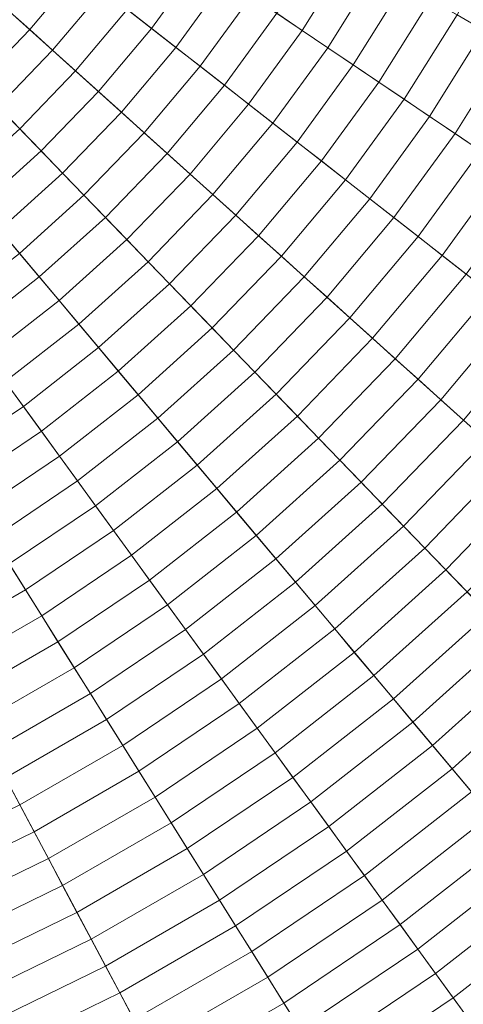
# Model space of a CAD drawing. Header units: centimetres. Extents: x -3.01 to 4.18, y -5.46 to 1.74.
# Tile 188 of 256: x 1.33 to 1.75, y -3.45 to -2.53. Entities that reach past the tile are written whole.
import ezdxf

# ---------------------------------------------------------------- set-up
doc = ezdxf.new("R2010")
doc.units = ezdxf.units.CM
doc.header["$LTSCALE"] = 2.54
doc.layers.add('Lucido design-1', color=7, linetype='Continuous')

# ---------------------------------------------------------------- blocks, each defined once
blk = doc.blocks.new('Gruppo-1')
at = {"color": 142, "linetype": 'Continuous', "lineweight": 9}
for points in [[(1.33456, -5.38045, 37.29766), (1.57828, -5.31968, 37.29766), (0.58696, -1.86254, 37.29766), (0.58681, -1.86258, 37.29766)], [(1.57828, -5.31968, 37.29766), (1.81716, -5.24206, 37.29766), (0.5871, -1.86249, 37.29766), (0.58696, -1.86254, 37.29766)], [(1.81716, -5.24206, 37.29766), (2.05005, -5.14797, 37.29766), (0.58724, -1.86244, 37.29766), (0.5871, -1.86249, 37.29766)], [(2.05005, -5.14797, 37.29766), (2.27581, -5.03786, 37.29766), (0.58738, -1.86237, 37.29766), (0.58724, -1.86244, 37.29766)], [(2.27581, -5.03786, 37.29766), (2.49334, -4.91227, 37.29766), (0.58751, -1.86229, 37.29766), (0.58738, -1.86237, 37.29766)], [(2.49334, -4.91227, 37.29766), (2.70158, -4.77181, 37.29766), (0.58763, -1.86221, 37.29766), (0.58751, -1.86229, 37.29766)], [(2.70158, -4.77181, 37.29766), (2.89951, -4.61717, 37.29766), (0.58775, -1.86212, 37.29766), (0.58763, -1.86221, 37.29766)], [(2.89951, -4.61717, 37.29766), (3.08618, -4.4491, 37.29766), (0.58786, -1.86202, 37.29766), (0.58775, -1.86212, 37.29766)], [(3.08618, -4.4491, 37.29766), (3.26066, -4.26841, 37.29766), (0.58797, -1.86191, 37.29766), (0.58786, -1.86202, 37.29766)], [(3.26066, -4.26841, 37.29766), (3.42212, -4.076, 37.29766), (0.58806, -1.86179, 37.29766), (0.58797, -1.86191, 37.29766)], [(3.42212, -4.076, 37.29766), (3.56976, -3.87279, 37.29766), (0.58815, -1.86167, 37.29766), (0.58806, -1.86179, 37.29766)], [(3.56976, -3.87279, 37.29766), (3.70286, -3.65977, 37.29766), (0.58823, -1.86154, 37.29766), (0.58815, -1.86167, 37.29766)], [(3.70286, -3.65977, 37.29766), (3.82078, -3.43799, 37.29766), (0.5883, -1.86141, 37.29766), (0.58823, -1.86154, 37.29766)], [(3.82078, -3.43799, 37.29766), (3.92295, -3.20853, 37.29766), (0.58837, -1.86127, 37.29766), (0.5883, -1.86141, 37.29766)], [(3.92295, -3.20853, 37.29766), (4.00886, -2.9725, 37.29766), (0.58842, -1.86113, 37.29766), (0.58837, -1.86127, 37.29766)], [(4.00886, -2.9725, 37.29766), (4.07809, -2.73105, 37.29766), (0.58846, -1.86098, 37.29766), (0.58842, -1.86113, 37.29766)], [(4.07809, -2.73105, 37.29766), (4.13032, -2.48536, 37.29766), (0.58849, -1.86084, 37.29766), (0.58846, -1.86098, 37.29766)], [(1.74355, -2.52856, 38.27473), (1.78734, -2.44622, 38.27473), (1.81313, -2.4588, 38.26948), (1.7684, -2.54291, 38.26948)], [(1.57494, -2.52727, 38.29949), (1.61905, -2.45668, 38.29949), (1.64398, -2.47108, 38.29474), (1.59881, -2.54337, 38.29474)], [(1.43516, -2.52362, 38.31751), (1.47935, -2.46279, 38.31751), (1.50327, -2.47892, 38.31315), (1.45789, -2.54138, 38.31315)], [(1.32245, -2.52324, 38.32997), (1.36689, -2.47028, 38.32997), (1.38966, -2.48807, 38.32591), (1.34392, -2.54257, 38.32591)], [(1.59881, -2.54337, 38.29474), (1.64398, -2.47108, 38.29474), (1.66889, -2.48546, 38.28989), (1.62266, -2.55945, 38.28989)], [(1.45789, -2.54138, 38.31315), (1.50327, -2.47892, 38.31315), (1.52717, -2.49505, 38.3087), (1.48062, -2.55913, 38.3087)], [(1.62266, -2.55945, 38.28989), (1.66889, -2.48546, 38.28989), (1.6938, -2.49984, 38.28493), (1.6465, -2.57553, 38.28493)], [(1.34392, -2.54257, 38.32591), (1.38966, -2.48807, 38.32591), (1.41242, -2.50585, 38.32176), (1.36538, -2.5619, 38.32176)], [(1.48062, -2.55913, 38.3087), (1.52717, -2.49505, 38.3087), (1.55107, -2.51116, 38.30415), (1.50332, -2.57687, 38.30415)], [(1.6465, -2.57553, 38.28493), (1.6938, -2.49984, 38.28493), (1.71868, -2.51421, 38.27988), (1.67032, -2.5916, 38.27988)], [(1.36538, -2.5619, 38.32176), (1.41242, -2.50585, 38.32176), (1.43516, -2.52362, 38.31751), (1.38683, -2.58121, 38.31751)], [(1.50332, -2.57687, 38.30415), (1.55107, -2.51116, 38.30415), (1.57494, -2.52727, 38.29949), (1.52602, -2.5946, 38.29949)], [(1.67032, -2.5916, 38.27988), (1.71868, -2.51421, 38.27988), (1.74355, -2.52856, 38.27473), (1.69413, -2.60766, 38.27473)], [(1.27442, -2.57297, 38.32997), (1.32245, -2.52324, 38.32997), (1.34392, -2.54257, 38.32591), (1.29449, -2.59375, 38.32591)], [(1.38683, -2.58121, 38.31751), (1.43516, -2.52362, 38.31751), (1.45789, -2.54138, 38.31315), (1.40827, -2.60051, 38.31315)], [(1.52602, -2.5946, 38.29949), (1.57494, -2.52727, 38.29949), (1.59881, -2.54337, 38.29474), (1.54871, -2.61233, 38.29474)], [(1.69413, -2.60766, 38.27473), (1.74355, -2.52856, 38.27473), (1.7684, -2.54291, 38.26948), (1.71792, -2.62371, 38.26948)], [(1.40827, -2.60051, 38.31315), (1.45789, -2.54138, 38.31315), (1.48062, -2.55913, 38.3087), (1.4297, -2.61981, 38.3087)], [(1.29449, -2.59375, 38.32591), (1.34392, -2.54257, 38.32591), (1.36538, -2.5619, 38.32176), (1.31456, -2.61453, 38.32176)], [(1.54871, -2.61233, 38.29474), (1.59881, -2.54337, 38.29474), (1.62266, -2.55945, 38.28989), (1.57138, -2.63004, 38.28989)], [(1.71792, -2.62371, 38.26948), (1.7684, -2.54291, 38.26948), (1.79324, -2.55725, 38.26412), (1.7417, -2.63975, 38.26412)], [(1.4297, -2.61981, 38.3087), (1.48062, -2.55913, 38.3087), (1.50332, -2.57687, 38.30415), (1.45112, -2.63909, 38.30415)], [(1.57138, -2.63004, 38.28989), (1.62266, -2.55945, 38.28989), (1.6465, -2.57553, 38.28493), (1.59403, -2.64774, 38.28493)], [(1.7417, -2.63975, 38.26412), (1.79324, -2.55725, 38.26412), (1.81807, -2.57159, 38.25867), (1.76546, -2.65577, 38.25867)], [(1.31456, -2.61453, 38.32176), (1.36538, -2.5619, 38.32176), (1.38683, -2.58121, 38.31751), (1.33461, -2.63529, 38.31751)], [(1.45112, -2.63909, 38.30415), (1.50332, -2.57687, 38.30415), (1.52602, -2.5946, 38.29949), (1.47252, -2.65836, 38.29949)], [(1.59403, -2.64774, 38.28493), (1.6465, -2.57553, 38.28493), (1.67032, -2.5916, 38.27988), (1.61668, -2.66543, 38.27988)], [(1.33461, -2.63529, 38.31751), (1.38683, -2.58121, 38.31751), (1.40827, -2.60051, 38.31315), (1.35465, -2.65604, 38.31315)], [(1.47252, -2.65836, 38.29949), (1.52602, -2.5946, 38.29949), (1.54871, -2.61233, 38.29474), (1.49391, -2.67762, 38.29474)], [(1.61668, -2.66543, 38.27988), (1.67032, -2.5916, 38.27988), (1.69413, -2.60766, 38.27473), (1.63931, -2.68311, 38.27473)], [(1.35465, -2.65604, 38.31315), (1.40827, -2.60051, 38.31315), (1.4297, -2.61981, 38.3087), (1.37468, -2.67679, 38.3087)], [(1.26018, -2.66349, 38.32176), (1.31456, -2.61453, 38.32176), (1.33461, -2.63529, 38.31751), (1.27873, -2.6856, 38.31751)], [(1.49391, -2.67762, 38.29474), (1.54871, -2.61233, 38.29474), (1.57138, -2.63004, 38.28989), (1.51529, -2.69688, 38.28989)], [(1.63931, -2.68311, 38.27473), (1.69413, -2.60766, 38.27473), (1.71792, -2.62371, 38.26948), (1.66192, -2.70078, 38.26948)], [(1.37468, -2.67679, 38.3087), (1.4297, -2.61981, 38.3087), (1.45112, -2.63909, 38.30415), (1.3947, -2.69752, 38.30415)], [(1.66192, -2.70078, 38.26948), (1.71792, -2.62371, 38.26948), (1.7417, -2.63975, 38.26412), (1.68452, -2.71844, 38.26412)], [(1.51529, -2.69688, 38.28989), (1.57138, -2.63004, 38.28989), (1.59403, -2.64774, 38.28493), (1.53666, -2.71611, 38.28493)], [(1.27873, -2.6856, 38.31751), (1.33461, -2.63529, 38.31751), (1.35465, -2.65604, 38.31315), (1.29728, -2.7077, 38.31315)], [(1.3947, -2.69752, 38.30415), (1.45112, -2.63909, 38.30415), (1.47252, -2.65836, 38.29949), (1.4147, -2.71824, 38.29949)], [(1.68452, -2.71844, 38.26412), (1.7417, -2.63975, 38.26412), (1.76546, -2.65577, 38.25867), (1.70711, -2.73609, 38.25867)], [(1.53666, -2.71611, 38.28493), (1.59403, -2.64774, 38.28493), (1.61668, -2.66543, 38.27988), (1.55802, -2.73534, 38.27988)], [(1.29728, -2.7077, 38.31315), (1.35465, -2.65604, 38.31315), (1.37468, -2.67679, 38.3087), (1.31581, -2.72979, 38.3087)], [(1.4147, -2.71824, 38.29949), (1.47252, -2.65836, 38.29949), (1.49391, -2.67762, 38.29474), (1.4347, -2.73894, 38.29474)], [(1.70711, -2.73609, 38.25867), (1.76546, -2.65577, 38.25867), (1.78921, -2.67179, 38.25312), (1.72968, -2.75372, 38.25312)], [(1.55802, -2.73534, 38.27988), (1.61668, -2.66543, 38.27988), (1.63931, -2.68311, 38.27473), (1.57936, -2.75456, 38.27473)], [(1.31581, -2.72979, 38.3087), (1.37468, -2.67679, 38.3087), (1.3947, -2.69752, 38.30415), (1.33434, -2.75186, 38.30415)], [(1.4347, -2.73894, 38.29474), (1.49391, -2.67762, 38.29474), (1.51529, -2.69688, 38.28989), (1.45469, -2.75964, 38.28989)], [(1.72968, -2.75372, 38.25312), (1.78921, -2.67179, 38.25312), (1.81294, -2.6878, 38.24747), (1.75224, -2.77134, 38.24747)], [(1.57936, -2.75456, 38.27473), (1.63931, -2.68311, 38.27473), (1.66192, -2.70078, 38.26948), (1.60068, -2.77376, 38.26948)], [(1.33434, -2.75186, 38.30415), (1.3947, -2.69752, 38.30415), (1.4147, -2.71824, 38.29949), (1.35285, -2.77393, 38.29949)], [(1.45469, -2.75964, 38.28989), (1.51529, -2.69688, 38.28989), (1.53666, -2.71611, 38.28493), (1.47466, -2.78032, 38.28493)], [(1.60068, -2.77376, 38.26948), (1.66192, -2.70078, 38.26948), (1.68452, -2.71844, 38.26412), (1.622, -2.79295, 38.26412)], [(1.47466, -2.78032, 38.28493), (1.53666, -2.71611, 38.28493), (1.55802, -2.73534, 38.27988), (1.49462, -2.80099, 38.27988)], [(1.35285, -2.77393, 38.29949), (1.4147, -2.71824, 38.29949), (1.4347, -2.73894, 38.29474), (1.37135, -2.79598, 38.29474)], [(1.622, -2.79295, 38.26412), (1.68452, -2.71844, 38.26412), (1.70711, -2.73609, 38.25867), (1.6433, -2.81213, 38.25867)], [(1.49462, -2.80099, 38.27988), (1.55802, -2.73534, 38.27988), (1.57936, -2.75456, 38.27473), (1.51457, -2.82165, 38.27473)], [(1.37135, -2.79598, 38.29474), (1.4347, -2.73894, 38.29474), (1.45469, -2.75964, 38.28989), (1.38985, -2.81802, 38.28989)], [(1.6433, -2.81213, 38.25867), (1.70711, -2.73609, 38.25867), (1.72968, -2.75372, 38.25312), (1.66458, -2.8313, 38.25312)], [(1.27033, -2.80187, 38.30415), (1.33434, -2.75186, 38.30415), (1.35285, -2.77393, 38.29949), (1.28726, -2.82517, 38.29949)], [(1.66458, -2.8313, 38.25312), (1.72968, -2.75372, 38.25312), (1.75224, -2.77134, 38.24747), (1.68586, -2.85045, 38.24747)], [(1.38985, -2.81802, 38.28989), (1.45469, -2.75964, 38.28989), (1.47466, -2.78032, 38.28493), (1.40833, -2.84004, 38.28493)], [(1.51457, -2.82165, 38.27473), (1.57936, -2.75456, 38.27473), (1.60068, -2.77376, 38.26948), (1.5345, -2.84229, 38.26948)], [(1.68586, -2.85045, 38.24747), (1.75224, -2.77134, 38.24747), (1.77478, -2.78895, 38.24173), (1.70711, -2.86959, 38.24173)], [(1.28726, -2.82517, 38.29949), (1.35285, -2.77393, 38.29949), (1.37135, -2.79598, 38.29474), (1.30418, -2.84846, 38.29474)], [(1.40833, -2.84004, 38.28493), (1.47466, -2.78032, 38.28493), (1.49462, -2.80099, 38.27988), (1.4268, -2.86206, 38.27988)], [(1.5345, -2.84229, 38.26948), (1.60068, -2.77376, 38.26948), (1.622, -2.79295, 38.26412), (1.55443, -2.86292, 38.26412)], [(1.70711, -2.86959, 38.24173), (1.77478, -2.78895, 38.24173), (1.7973, -2.80655, 38.23588), (1.72836, -2.88872, 38.23588)], [(1.30418, -2.84846, 38.29474), (1.37135, -2.79598, 38.29474), (1.38985, -2.81802, 38.28989), (1.32109, -2.87173, 38.28989)], [(1.55443, -2.86292, 38.26412), (1.622, -2.79295, 38.26412), (1.6433, -2.81213, 38.25867), (1.57434, -2.88354, 38.25867)], [(1.4268, -2.86206, 38.27988), (1.49462, -2.80099, 38.27988), (1.51457, -2.82165, 38.27473), (1.44526, -2.88406, 38.27473)], [(1.72836, -2.88872, 38.23588), (1.7973, -2.80655, 38.23588), (1.81981, -2.82414, 38.22993), (1.74958, -2.90783, 38.22993)], [(1.32109, -2.87173, 38.28989), (1.38985, -2.81802, 38.28989), (1.40833, -2.84004, 38.28493), (1.33799, -2.895, 38.28493)], [(1.57434, -2.88354, 38.25867), (1.6433, -2.81213, 38.25867), (1.66458, -2.8313, 38.25312), (1.59424, -2.90415, 38.25312)], [(1.44526, -2.88406, 38.27473), (1.51457, -2.82165, 38.27473), (1.5345, -2.84229, 38.26948), (1.46371, -2.90604, 38.26948)], [(1.59424, -2.90415, 38.25312), (1.66458, -2.8313, 38.25312), (1.68586, -2.85045, 38.24747), (1.61412, -2.92474, 38.24747)], [(1.33799, -2.895, 38.28493), (1.40833, -2.84004, 38.28493), (1.4268, -2.86206, 38.27988), (1.35488, -2.91824, 38.27988)], [(1.46371, -2.90604, 38.26948), (1.5345, -2.84229, 38.26948), (1.55443, -2.86292, 38.26412), (1.48214, -2.92801, 38.26412)], [(1.61412, -2.92474, 38.24747), (1.68586, -2.85045, 38.24747), (1.70711, -2.86959, 38.24173), (1.63399, -2.94531, 38.24173)], [(1.35488, -2.91824, 38.27988), (1.4268, -2.86206, 38.27988), (1.44526, -2.88406, 38.27473), (1.37176, -2.94148, 38.27473)], [(1.48214, -2.92801, 38.26412), (1.55443, -2.86292, 38.26412), (1.57434, -2.88354, 38.25867), (1.50057, -2.94997, 38.25867)], [(1.24876, -2.92052, 38.28989), (1.32109, -2.87173, 38.28989), (1.33799, -2.895, 38.28493), (1.264, -2.94491, 38.28493)], [(1.63399, -2.94531, 38.24173), (1.70711, -2.86959, 38.24173), (1.72836, -2.88872, 38.23588), (1.65385, -2.96587, 38.23588)], [(1.37176, -2.94148, 38.27473), (1.44526, -2.88406, 38.27473), (1.46371, -2.90604, 38.26948), (1.38863, -2.96469, 38.26948)], [(1.50057, -2.94997, 38.25867), (1.57434, -2.88354, 38.25867), (1.59424, -2.90415, 38.25312), (1.51898, -2.97191, 38.25312)], [(1.65385, -2.96587, 38.23588), (1.72836, -2.88872, 38.23588), (1.74958, -2.90783, 38.22993), (1.67369, -2.98642, 38.22993)], [(1.264, -2.94491, 38.28493), (1.33799, -2.895, 38.28493), (1.35488, -2.91824, 38.27988), (1.27923, -2.96928, 38.27988)], [(1.38863, -2.96469, 38.26948), (1.46371, -2.90604, 38.26948), (1.48214, -2.92801, 38.26412), (1.40549, -2.9879, 38.26412)], [(1.51898, -2.97191, 38.25312), (1.59424, -2.90415, 38.25312), (1.61412, -2.92474, 38.24747), (1.53738, -2.99384, 38.24747)], [(1.67369, -2.98642, 38.22993), (1.74958, -2.90783, 38.22993), (1.77079, -2.92693, 38.22388), (1.69352, -3.00695, 38.22388)], [(1.27923, -2.96928, 38.27988), (1.35488, -2.91824, 38.27988), (1.37176, -2.94148, 38.27473), (1.29444, -2.99363, 38.27473)], [(1.40549, -2.9879, 38.26412), (1.48214, -2.92801, 38.26412), (1.50057, -2.94997, 38.25867), (1.42234, -3.01109, 38.25867)], [(1.53738, -2.99384, 38.24747), (1.61412, -2.92474, 38.24747), (1.63399, -2.94531, 38.24173), (1.55576, -3.01575, 38.24173)], [(1.69352, -3.00695, 38.22388), (1.77079, -2.92693, 38.22388), (1.79199, -2.94601, 38.21774), (1.71333, -3.02747, 38.21774)], [(1.29444, -2.99363, 38.27473), (1.37176, -2.94148, 38.27473), (1.38863, -2.96469, 38.26948), (1.30965, -3.01797, 38.26948)], [(1.55576, -3.01575, 38.24173), (1.63399, -2.94531, 38.24173), (1.65385, -2.96587, 38.23588), (1.57414, -3.03765, 38.23588)], [(1.71333, -3.02747, 38.21774), (1.79199, -2.94601, 38.21774), (1.81317, -2.96508, 38.2115), (1.73313, -3.04797, 38.2115)], [(1.42234, -3.01109, 38.25867), (1.50057, -2.94997, 38.25867), (1.51898, -2.97191, 38.25312), (1.43917, -3.03426, 38.25312)], [(1.30965, -3.01797, 38.26948), (1.38863, -2.96469, 38.26948), (1.40549, -2.9879, 38.26412), (1.32485, -3.04229, 38.26412)], [(1.57414, -3.03765, 38.23588), (1.65385, -2.96587, 38.23588), (1.67369, -2.98642, 38.22993), (1.5925, -3.05953, 38.22993)], [(1.73313, -3.04797, 38.2115), (1.81317, -2.96508, 38.2115), (1.83433, -2.98414, 38.20515), (1.75291, -3.06846, 38.20515)], [(1.43917, -3.03426, 38.25312), (1.51898, -2.97191, 38.25312), (1.53738, -2.99384, 38.24747), (1.456, -3.05742, 38.24747)], [(1.32485, -3.04229, 38.26412), (1.40549, -2.9879, 38.26412), (1.42234, -3.01109, 38.25867), (1.34004, -3.0666, 38.25867)], [(1.5925, -3.05953, 38.22993), (1.67369, -2.98642, 38.22993), (1.69352, -3.00695, 38.22388), (1.61084, -3.08139, 38.22388)], [(1.456, -3.05742, 38.24747), (1.53738, -2.99384, 38.24747), (1.55576, -3.01575, 38.24173), (1.47281, -3.08056, 38.24173)], [(1.34004, -3.0666, 38.25867), (1.42234, -3.01109, 38.25867), (1.43917, -3.03426, 38.25312), (1.35522, -3.09089, 38.25312)], [(1.61084, -3.08139, 38.22388), (1.69352, -3.00695, 38.22388), (1.71333, -3.02747, 38.21774), (1.62918, -3.10324, 38.21774)], [(1.47281, -3.08056, 38.24173), (1.55576, -3.01575, 38.24173), (1.57414, -3.03765, 38.23588), (1.48961, -3.10368, 38.23588)], [(1.62918, -3.10324, 38.21774), (1.71333, -3.02747, 38.21774), (1.73313, -3.04797, 38.2115), (1.6475, -3.12507, 38.2115)], [(1.35522, -3.09089, 38.25312), (1.43917, -3.03426, 38.25312), (1.456, -3.05742, 38.24747), (1.37039, -3.11516, 38.24747)], [(1.48961, -3.10368, 38.23588), (1.57414, -3.03765, 38.23588), (1.5925, -3.05953, 38.22993), (1.5064, -3.12679, 38.22993)], [(1.24061, -3.09093, 38.26412), (1.32485, -3.04229, 38.26412), (1.34004, -3.0666, 38.25867), (1.25407, -3.11623, 38.25867)], [(1.6475, -3.12507, 38.2115), (1.73313, -3.04797, 38.2115), (1.75291, -3.06846, 38.20515), (1.6658, -3.14689, 38.20515)], [(1.37039, -3.11516, 38.24747), (1.456, -3.05742, 38.24747), (1.47281, -3.08056, 38.24173), (1.38554, -3.13942, 38.24173)], [(1.25407, -3.11623, 38.25867), (1.34004, -3.0666, 38.25867), (1.35522, -3.09089, 38.25312), (1.26751, -3.14152, 38.25312)], [(1.5064, -3.12679, 38.22993), (1.5925, -3.05953, 38.22993), (1.61084, -3.08139, 38.22388), (1.52318, -3.14988, 38.22388)], [(1.6658, -3.14689, 38.20515), (1.75291, -3.06846, 38.20515), (1.77268, -3.08893, 38.19871), (1.68409, -3.16869, 38.19871)], [(1.38554, -3.13942, 38.24173), (1.47281, -3.08056, 38.24173), (1.48961, -3.10368, 38.23588), (1.40069, -3.16366, 38.23588)], [(1.52318, -3.14988, 38.22388), (1.61084, -3.08139, 38.22388), (1.62918, -3.10324, 38.21774), (1.53994, -3.17296, 38.21774)], [(1.26751, -3.14152, 38.25312), (1.35522, -3.09089, 38.25312), (1.37039, -3.11516, 38.24747), (1.28095, -3.1668, 38.24747)], [(1.68409, -3.16869, 38.19871), (1.77268, -3.08893, 38.19871), (1.79243, -3.10938, 38.19217), (1.70237, -3.19047, 38.19217)], [(1.40069, -3.16366, 38.23588), (1.48961, -3.10368, 38.23588), (1.5064, -3.12679, 38.22993), (1.41583, -3.18788, 38.22993)], [(1.53994, -3.17296, 38.21774), (1.62918, -3.10324, 38.21774), (1.6475, -3.12507, 38.2115), (1.5567, -3.19601, 38.2115)], [(1.70237, -3.19047, 38.19217), (1.79243, -3.10938, 38.19217), (1.81216, -3.12982, 38.18553), (1.72063, -3.21223, 38.18553)], [(1.28095, -3.1668, 38.24747), (1.37039, -3.11516, 38.24747), (1.38554, -3.13942, 38.24173), (1.29438, -3.19205, 38.24173)], [(1.41583, -3.18788, 38.22993), (1.5064, -3.12679, 38.22993), (1.52318, -3.14988, 38.22388), (1.43095, -3.21209, 38.22388)], [(1.5567, -3.19601, 38.2115), (1.6475, -3.12507, 38.2115), (1.6658, -3.14689, 38.20515), (1.57344, -3.21905, 38.20515)], [(1.72063, -3.21223, 38.18553), (1.81216, -3.12982, 38.18553), (1.83188, -3.15024, 38.17879), (1.73888, -3.23398, 38.17879)], [(1.29438, -3.19205, 38.24173), (1.38554, -3.13942, 38.24173), (1.40069, -3.16366, 38.23588), (1.3078, -3.21729, 38.23588)], [(1.43095, -3.21209, 38.22388), (1.52318, -3.14988, 38.22388), (1.53994, -3.17296, 38.21774), (1.44607, -3.23628, 38.21774)], [(1.57344, -3.21905, 38.20515), (1.6658, -3.14689, 38.20515), (1.68409, -3.16869, 38.19871), (1.59016, -3.24207, 38.19871)], [(1.73888, -3.23398, 38.17879), (1.83188, -3.15024, 38.17879), (1.85159, -3.17064, 38.17196), (1.75711, -3.25571, 38.17196)], [(1.3078, -3.21729, 38.23588), (1.40069, -3.16366, 38.23588), (1.41583, -3.18788, 38.22993), (1.32121, -3.24251, 38.22993)], [(1.44607, -3.23628, 38.21774), (1.53994, -3.17296, 38.21774), (1.5567, -3.19601, 38.2115), (1.46117, -3.26045, 38.2115)], [(1.59016, -3.24207, 38.19871), (1.68409, -3.16869, 38.19871), (1.70237, -3.19047, 38.19217), (1.60687, -3.26508, 38.19217)], [(1.32121, -3.24251, 38.22993), (1.41583, -3.18788, 38.22993), (1.43095, -3.21209, 38.22388), (1.33461, -3.26771, 38.22388)], [(1.46117, -3.26045, 38.2115), (1.5567, -3.19601, 38.2115), (1.57344, -3.21905, 38.20515), (1.47626, -3.2846, 38.20515)], [(1.60687, -3.26508, 38.19217), (1.70237, -3.19047, 38.19217), (1.72063, -3.21223, 38.18553), (1.62357, -3.28806, 38.18553)], [(1.33461, -3.26771, 38.22388), (1.43095, -3.21209, 38.22388), (1.44607, -3.23628, 38.21774), (1.348, -3.2929, 38.21774)], [(1.62357, -3.28806, 38.18553), (1.72063, -3.21223, 38.18553), (1.73888, -3.23398, 38.17879), (1.64026, -3.31103, 38.17879)], [(1.47626, -3.2846, 38.20515), (1.57344, -3.21905, 38.20515), (1.59016, -3.24207, 38.19871), (1.49134, -3.30873, 38.19871)], [(1.348, -3.2929, 38.21774), (1.44607, -3.23628, 38.21774), (1.46117, -3.26045, 38.2115), (1.36138, -3.31806, 38.2115)], [(1.49134, -3.30873, 38.19871), (1.59016, -3.24207, 38.19871), (1.60687, -3.26508, 38.19217), (1.50641, -3.33284, 38.19217)], [(1.64026, -3.31103, 38.17879), (1.73888, -3.23398, 38.17879), (1.75711, -3.25571, 38.17196), (1.65693, -3.33397, 38.17196)], [(1.22301, -3.2904, 38.22993), (1.32121, -3.24251, 38.22993), (1.33461, -3.26771, 38.22388), (1.23462, -3.31648, 38.22388)], [(1.36138, -3.31806, 38.2115), (1.46117, -3.26045, 38.2115), (1.47626, -3.2846, 38.20515), (1.37475, -3.3432, 38.20515)], [(1.65693, -3.33397, 38.17196), (1.75711, -3.25571, 38.17196), (1.77533, -3.27742, 38.16503), (1.67359, -3.3569, 38.16503)], [(1.23462, -3.31648, 38.22388), (1.33461, -3.26771, 38.22388), (1.348, -3.2929, 38.21774), (1.24622, -3.34254, 38.21774)], [(1.50641, -3.33284, 38.19217), (1.60687, -3.26508, 38.19217), (1.62357, -3.28806, 38.18553), (1.52146, -3.35694, 38.18553)], [(1.67359, -3.3569, 38.16503), (1.77533, -3.27742, 38.16503), (1.79353, -3.29911, 38.158), (1.69024, -3.37981, 38.158)], [(1.37475, -3.3432, 38.20515), (1.47626, -3.2846, 38.20515), (1.49134, -3.30873, 38.19871), (1.38811, -3.36833, 38.19871)], [(1.52146, -3.35694, 38.18553), (1.62357, -3.28806, 38.18553), (1.64026, -3.31103, 38.17879), (1.53651, -3.38101, 38.17879)], [(1.24622, -3.34254, 38.21774), (1.348, -3.2929, 38.21774), (1.36138, -3.31806, 38.2115), (1.25782, -3.36857, 38.2115)], [(1.69024, -3.37981, 38.158), (1.79353, -3.29911, 38.158), (1.81172, -3.32079, 38.15087), (1.70687, -3.4027, 38.15087)], [(1.38811, -3.36833, 38.19871), (1.49134, -3.30873, 38.19871), (1.50641, -3.33284, 38.19217), (1.40146, -3.39344, 38.19217)], [(1.53651, -3.38101, 38.17879), (1.64026, -3.31103, 38.17879), (1.65693, -3.33397, 38.17196), (1.55154, -3.40506, 38.17196)], [(1.25782, -3.36857, 38.2115), (1.36138, -3.31806, 38.2115), (1.37475, -3.3432, 38.20515), (1.2694, -3.39459, 38.20515)], [(1.70687, -3.4027, 38.15087), (1.81172, -3.32079, 38.15087), (1.82989, -3.34244, 38.14364), (1.72348, -3.42558, 38.14364)], [(1.40146, -3.39344, 38.19217), (1.50641, -3.33284, 38.19217), (1.52146, -3.35694, 38.18553), (1.4148, -3.41852, 38.18553)], [(1.55154, -3.40506, 38.17196), (1.65693, -3.33397, 38.17196), (1.67359, -3.3569, 38.16503), (1.56656, -3.4291, 38.16503)], [(1.2694, -3.39459, 38.20515), (1.37475, -3.3432, 38.20515), (1.38811, -3.36833, 38.19871), (1.28097, -3.42058, 38.19871)], [(1.72348, -3.42558, 38.14364), (1.82989, -3.34244, 38.14364), (1.84805, -3.36408, 38.13631), (1.74008, -3.44843, 38.13631)], [(1.4148, -3.41852, 38.18553), (1.52146, -3.35694, 38.18553), (1.53651, -3.38101, 38.17879), (1.42812, -3.44359, 38.17879)], [(1.56656, -3.4291, 38.16503), (1.67359, -3.3569, 38.16503), (1.69024, -3.37981, 38.158), (1.58156, -3.45312, 38.158)], [(1.28097, -3.42058, 38.19871), (1.38811, -3.36833, 38.19871), (1.40146, -3.39344, 38.19217), (1.29254, -3.44656, 38.19217)], [(1.74008, -3.44843, 38.13631), (1.84805, -3.36408, 38.13631), (1.86618, -3.38569, 38.12888), (1.75667, -3.47125, 38.12888)], [(1.58156, -3.45312, 38.158), (1.69024, -3.37981, 38.158), (1.70687, -3.4027, 38.15087), (1.59656, -3.47711, 38.15087)], [(1.42812, -3.44359, 38.17879), (1.53651, -3.38101, 38.17879), (1.55154, -3.40506, 38.17196), (1.44144, -3.46863, 38.17196)], [(1.29254, -3.44656, 38.19217), (1.40146, -3.39344, 38.19217), (1.4148, -3.41852, 38.18553), (1.30409, -3.47251, 38.18553)], [(1.44144, -3.46863, 38.17196), (1.55154, -3.40506, 38.17196), (1.56656, -3.4291, 38.16503), (1.45474, -3.49365, 38.16503)], [(1.59656, -3.47711, 38.15087), (1.70687, -3.4027, 38.15087), (1.72348, -3.42558, 38.14364), (1.61154, -3.50108, 38.14364)], [(1.30409, -3.47251, 38.18553), (1.4148, -3.41852, 38.18553), (1.42812, -3.44359, 38.17879), (1.31564, -3.49845, 38.17879)], [(1.61154, -3.50108, 38.14364), (1.72348, -3.42558, 38.14364), (1.74008, -3.44843, 38.13631), (1.6265, -3.52504, 38.13631)], [(1.45474, -3.49365, 38.16503), (1.56656, -3.4291, 38.16503), (1.58156, -3.45312, 38.158), (1.46804, -3.51866, 38.158)], [(1.31564, -3.49845, 38.17879), (1.42812, -3.44359, 38.17879), (1.44144, -3.46863, 38.17196), (1.32718, -3.52436, 38.17196)], [(1.46804, -3.51866, 38.158), (1.58156, -3.45312, 38.158), (1.59656, -3.47711, 38.15087), (1.48132, -3.54364, 38.15087)], [(1.6265, -3.52504, 38.13631), (1.74008, -3.44843, 38.13631), (1.75667, -3.47125, 38.12888), (1.64146, -3.54897, 38.12888)]]:
    blk.add_3dface(points, dxfattribs=at)

msp = doc.modelspace()

# ---------------------------------------------------------------- block references
at = {"layer": 'Lucido design-1', "color": 7}
msp.add_blockref('Gruppo-1', (0, 0), dxfattribs=at)

doc.saveas('drawing.dxf')
